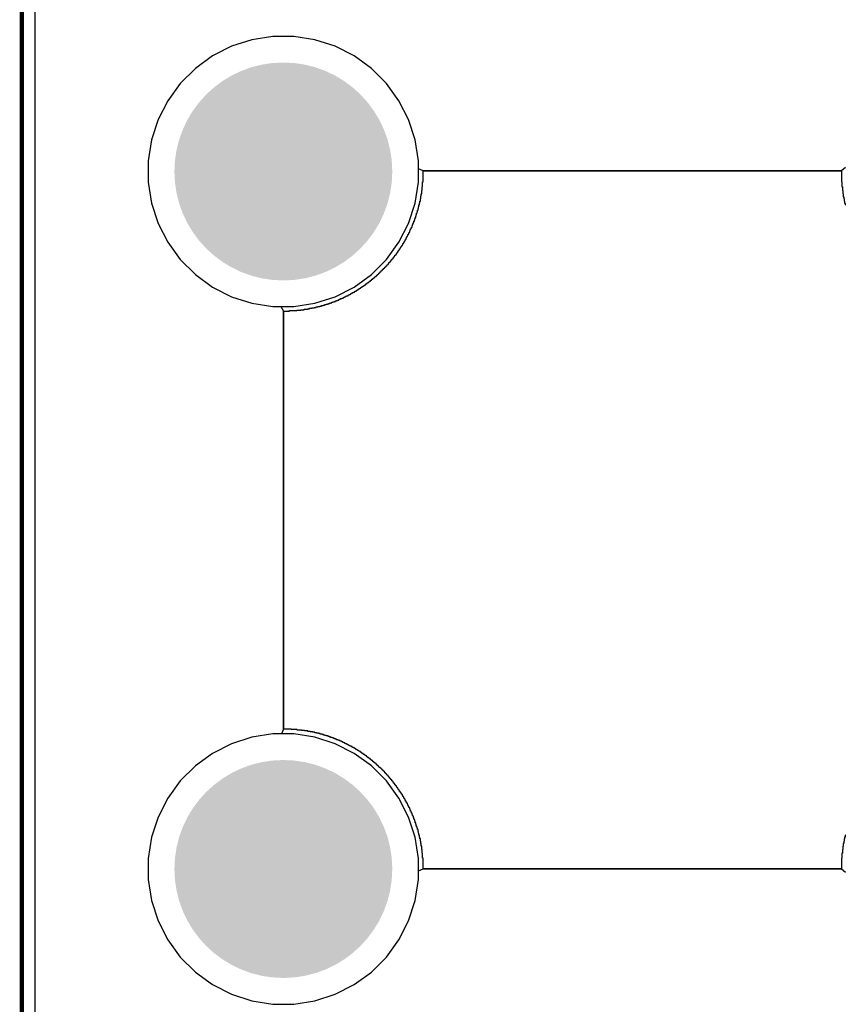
# Model space of a CAD drawing. Header units: inches. Extents: x 0 to 140, y 0 to 140.
# Tile 5 of 42: x 0 to 19, y 35 to 57. Entities that reach past the tile are written whole.
import ezdxf

# ---------------------------------------------------------------- set-up
doc = ezdxf.new("R2010")
doc.units = ezdxf.units.IN
for name, color, linetype in [('Board', 56, 'Continuous'), ('BOTTOM', 5, 'Continuous'), ('Bottom Solder', 6, 'Continuous'), ('Pad Holes', 156, 'Continuous'), ('TOP', 1, 'Continuous'), ('Top Solder', 216, 'Continuous')]:
    doc.layers.add(name, color=color, linetype=linetype)

msp = doc.modelspace()

# ---------------------------------------------------------------- hatches: boundary and pattern name
at = {"layer": 'BOTTOM'}
h = msp.add_hatch(color=5, dxfattribs=at)
edge = h.paths.add_edge_path()
edge.add_arc((6, 54), 1.5, 0, 360)
h = msp.add_hatch(color=5, dxfattribs=at)
edge = h.paths.add_edge_path()
edge.add_arc((6, 38), 1.5, 0, 360)
at = {"layer": 'Bottom Solder'}
h = msp.add_hatch(color=6, dxfattribs=at)
edge = h.paths.add_edge_path()
edge.add_arc((6, 54), 2.5, 0, 360)
h = msp.add_hatch(color=6, dxfattribs=at)
edge = h.paths.add_edge_path()
edge.add_arc((6, 38), 2.5, 0, 360)
at = {"layer": 'Pad Holes'}
h = msp.add_hatch(color=7, dxfattribs=at)
edge = h.paths.add_edge_path()
edge.add_arc((6, 54), 1.75, 0, 360)
h = msp.add_hatch(color=7, dxfattribs=at)
edge = h.paths.add_edge_path()
edge.add_arc((6, 38), 1.75, 0, 360)
at = {"layer": 'TOP'}
h = msp.add_hatch(color=1, dxfattribs=at)
edge = h.paths.add_edge_path()
edge.add_arc((6, 54), 1.5, 0, 360)
h = msp.add_hatch(color=1, dxfattribs=at)
edge = h.paths.add_edge_path()
edge.add_arc((6, 38), 1.5, 0, 360)
at = {"layer": 'Top Solder'}
h = msp.add_hatch(color=216, dxfattribs=at)
edge = h.paths.add_edge_path()
edge.add_arc((6, 54), 2.5, 0, 360)
h = msp.add_hatch(color=216, dxfattribs=at)
edge = h.paths.add_edge_path()
edge.add_arc((6, 38), 2.5, 0, 360)

# ---------------------------------------------------------------- linework, layer by layer
at = {"layer": 'Board', "const_width": 0.1}
msp.add_lwpolyline([(0, 6), (0, 115.024)], dxfattribs=at)
at = {"layer": 'BOTTOM'}
for p, q in [((0.306, 6), (0.306, 115.024)), ((5.274, 57.023), (4.81, 56.873)), ((5.756, 57.1), (5.274, 57.023)), ((6.244, 57.1), (5.756, 57.1)), ((6.726, 57.023), (6.244, 57.1)), ((7.19, 56.873), (6.726, 57.023)), ((4.81, 56.873), (4.375, 56.651)), ((7.625, 56.651), (7.19, 56.873)), ((4.375, 56.651), (3.981, 56.364)), ((8.02, 56.364), (7.625, 56.651)), ((3.981, 56.364), (3.635, 56.019)), ((8.365, 56.019), (8.02, 56.364)), ((3.635, 56.019), (3.349, 55.624)), ((8.651, 55.624), (8.365, 56.019)), ((3.349, 55.624), (3.127, 55.19)), ((8.873, 55.19), (8.651, 55.624)), ((3.127, 55.19), (2.976, 54.726)), ((9.024, 54.726), (8.873, 55.19)), ((2.976, 54.726), (2.9, 54.244)), ((9.1, 54.244), (9.024, 54.726)), ((2.9, 54.244), (2.9, 53.756)), ((9.1, 54.063), (9.1, 54.244)), ((9.207, 54.015), (9.1, 54.063)), ((9.207, 53.761), (9.207, 54.015)), ((9.207, 54.015), (18.806, 54.015)), ((9.227, 54.015), (9.207, 54.015)), ((18.773, 54.015), (9.227, 54.015)), ((18.806, 54.015), (18.773, 54.015)), ((18.9, 54.093), (18.806, 54.015)), ((18.806, 54.015), (18.806, 53.761)), ((2.9, 53.756), (2.976, 53.274)), ((9.196, 53.644), (9.196, 53.761)), ((9.196, 53.761), (9.207, 53.761)), ((18.806, 53.761), (18.816, 53.761)), ((18.816, 53.761), (18.816, 53.644)), ((9.175, 53.486), (9.175, 53.56)), ((9.175, 53.56), (9.186, 53.56)), ((9.186, 53.56), (9.186, 53.644)), ((9.186, 53.644), (9.196, 53.644)), ((18.816, 53.644), (18.827, 53.644)), ((18.827, 53.644), (18.827, 53.56)), ((18.827, 53.56), (18.837, 53.56)), ((18.837, 53.56), (18.837, 53.486)), ((9.133, 53.274), (9.133, 53.316)), ((9.133, 53.316), (9.144, 53.316)), ((9.144, 53.316), (9.144, 53.369)), ((9.144, 53.369), (9.154, 53.369)), ((9.154, 53.369), (9.154, 53.433)), ((9.154, 53.433), (9.165, 53.433)), ((9.165, 53.433), (9.165, 53.486)), ((9.165, 53.486), (9.175, 53.486)), ((18.837, 53.486), (18.848, 53.486)), ((18.848, 53.486), (18.848, 53.422)), ((18.848, 53.422), (18.859, 53.422)), ((18.859, 53.422), (18.859, 53.369)), ((18.859, 53.369), (18.869, 53.369)), ((18.869, 53.369), (18.869, 53.316)), ((18.869, 53.316), (18.88, 53.316)), ((18.88, 53.316), (18.88, 53.274)), ((2.976, 53.274), (3.127, 52.81)), ((9.08, 53.073), (9.08, 53.115)), ((9.08, 53.115), (9.091, 53.115)), ((9.091, 53.115), (9.091, 53.147)), ((9.091, 53.147), (9.101, 53.147)), ((9.101, 53.147), (9.101, 53.189)), ((9.101, 53.189), (9.112, 53.189)), ((9.112, 53.189), (9.112, 53.232)), ((9.112, 53.232), (9.122, 53.232)), ((9.122, 53.232), (9.122, 53.274)), ((9.122, 53.274), (9.133, 53.274)), ((18.88, 53.274), (18.89, 53.274)), ((18.89, 53.274), (18.89, 53.232)), ((18.89, 53.232), (18.901, 53.232)), ((8.995, 52.829), (8.995, 52.861)), ((8.995, 52.861), (9.006, 52.861)), ((9.006, 52.861), (9.006, 52.882)), ((9.006, 52.882), (9.017, 52.882)), ((9.017, 52.882), (9.017, 52.914)), ((9.017, 52.914), (9.027, 52.914)), ((9.027, 52.914), (9.027, 52.946)), ((9.027, 52.946), (9.038, 52.946)), ((9.038, 52.946), (9.038, 52.978)), ((9.038, 52.978), (9.048, 52.978)), ((9.048, 52.978), (9.048, 53.009)), ((9.048, 53.009), (9.059, 53.009)), ((9.059, 53.009), (9.059, 53.041)), ((9.059, 53.041), (9.069, 53.041)), ((9.069, 53.041), (9.069, 53.073)), ((9.069, 53.073), (9.08, 53.073)), ((3.127, 52.81), (3.349, 52.375)), ((8.9, 52.607), (8.9, 52.639)), ((8.9, 52.639), (8.911, 52.639)), ((8.911, 52.639), (8.911, 52.66)), ((8.911, 52.66), (8.921, 52.66)), ((8.921, 52.66), (8.921, 52.681)), ((8.921, 52.681), (8.932, 52.681)), ((8.932, 52.681), (8.932, 52.702)), ((8.932, 52.702), (8.942, 52.702)), ((8.942, 52.702), (8.942, 52.724)), ((8.942, 52.724), (8.953, 52.724)), ((8.953, 52.724), (8.953, 52.755)), ((8.953, 52.755), (8.964, 52.755)), ((8.964, 52.755), (8.964, 52.776)), ((8.964, 52.776), (8.974, 52.776)), ((8.974, 52.776), (8.974, 52.808)), ((8.974, 52.808), (8.985, 52.808)), ((8.985, 52.808), (8.985, 52.829)), ((8.985, 52.829), (8.995, 52.829)), ((8.784, 52.396), (8.784, 52.406)), ((8.784, 52.406), (8.794, 52.406)), ((8.794, 52.406), (8.794, 52.427)), ((8.794, 52.427), (8.805, 52.427)), ((8.805, 52.427), (8.805, 52.448)), ((8.805, 52.448), (8.815, 52.448)), ((8.815, 52.448), (8.815, 52.47)), ((8.815, 52.47), (8.826, 52.47)), ((8.826, 52.47), (8.826, 52.491)), ((8.826, 52.491), (8.837, 52.491)), ((8.837, 52.491), (8.837, 52.512)), ((8.837, 52.512), (8.847, 52.512)), ((8.847, 52.512), (8.847, 52.522)), ((8.847, 52.522), (8.858, 52.522)), ((8.858, 52.522), (8.858, 52.544)), ((8.858, 52.544), (8.868, 52.544)), ((8.868, 52.544), (8.868, 52.565)), ((8.868, 52.565), (8.879, 52.565)), ((8.879, 52.565), (8.879, 52.586)), ((8.879, 52.586), (8.89, 52.586)), ((8.89, 52.586), (8.89, 52.607)), ((8.89, 52.607), (8.9, 52.607)), ((3.349, 52.375), (3.635, 51.98)), ((8.646, 52.173), (8.646, 52.194)), ((8.646, 52.194), (8.657, 52.194)), ((8.657, 52.194), (8.657, 52.205)), ((8.657, 52.205), (8.667, 52.205)), ((8.667, 52.205), (8.667, 52.226)), ((8.667, 52.226), (8.678, 52.226)), ((8.678, 52.226), (8.678, 52.237)), ((8.678, 52.237), (8.688, 52.237)), ((8.688, 52.237), (8.688, 52.258)), ((8.688, 52.258), (8.699, 52.258)), ((8.699, 52.258), (8.699, 52.269)), ((8.699, 52.269), (8.71, 52.269)), ((8.71, 52.269), (8.71, 52.29)), ((8.71, 52.29), (8.72, 52.29)), ((8.72, 52.29), (8.72, 52.3)), ((8.72, 52.3), (8.731, 52.3)), ((8.731, 52.3), (8.731, 52.321)), ((8.731, 52.321), (8.741, 52.321)), ((8.741, 52.321), (8.741, 52.343)), ((8.741, 52.343), (8.752, 52.343)), ((8.752, 52.343), (8.752, 52.353)), ((8.752, 52.353), (8.763, 52.353)), ((8.763, 52.353), (8.763, 52.374)), ((8.763, 52.374), (8.773, 52.374)), ((8.773, 52.374), (8.773, 52.396)), ((8.773, 52.396), (8.784, 52.396)), ((3.635, 51.98), (3.981, 51.635)), ((8.466, 51.94), (8.466, 51.951)), ((8.466, 51.951), (8.477, 51.951)), ((8.477, 51.951), (8.477, 51.972)), ((8.477, 51.972), (8.487, 51.972)), ((8.487, 51.972), (8.487, 51.983)), ((8.487, 51.983), (8.498, 51.983)), ((8.498, 51.983), (8.498, 51.993)), ((8.498, 51.993), (8.509, 51.993)), ((8.509, 51.993), (8.509, 52.004)), ((8.509, 52.004), (8.519, 52.004)), ((8.519, 52.004), (8.519, 52.015)), ((8.519, 52.015), (8.53, 52.015)), ((8.53, 52.015), (8.53, 52.036)), ((8.53, 52.036), (8.54, 52.036)), ((8.54, 52.036), (8.54, 52.046)), ((8.54, 52.046), (8.551, 52.046)), ((8.551, 52.046), (8.551, 52.057)), ((8.551, 52.057), (8.561, 52.057)), ((8.561, 52.057), (8.561, 52.078)), ((8.561, 52.078), (8.572, 52.078)), ((8.572, 52.078), (8.572, 52.089)), ((8.572, 52.089), (8.583, 52.089)), ((8.583, 52.089), (8.583, 52.099)), ((8.583, 52.099), (8.593, 52.099)), ((8.593, 52.099), (8.593, 52.12)), ((8.593, 52.12), (8.604, 52.12)), ((8.604, 52.12), (8.604, 52.131)), ((8.604, 52.131), (8.614, 52.131)), ((8.614, 52.131), (8.614, 52.142)), ((8.614, 52.142), (8.625, 52.142)), ((8.625, 52.142), (8.625, 52.163)), ((8.625, 52.163), (8.636, 52.163)), ((8.636, 52.163), (8.636, 52.173)), ((8.636, 52.173), (8.646, 52.173)), ((8.255, 51.718), (8.255, 51.729)), ((8.255, 51.729), (8.265, 51.729)), ((8.265, 51.729), (8.265, 51.739)), ((8.265, 51.739), (8.276, 51.739)), ((8.276, 51.739), (8.276, 51.75)), ((8.276, 51.75), (8.286, 51.75)), ((8.286, 51.75), (8.286, 51.761)), ((8.286, 51.761), (8.297, 51.761)), ((8.297, 51.761), (8.297, 51.771)), ((8.297, 51.771), (8.308, 51.771)), ((8.308, 51.771), (8.308, 51.782)), ((8.308, 51.782), (8.318, 51.782)), ((8.318, 51.782), (8.318, 51.792)), ((8.318, 51.792), (8.329, 51.792)), ((8.329, 51.792), (8.329, 51.803)), ((8.329, 51.803), (8.339, 51.803)), ((8.339, 51.803), (8.339, 51.813)), ((8.339, 51.813), (8.35, 51.813)), ((8.35, 51.813), (8.35, 51.824)), ((8.35, 51.824), (8.36, 51.824)), ((8.36, 51.824), (8.36, 51.835)), ((8.36, 51.835), (8.371, 51.835)), ((8.371, 51.835), (8.371, 51.845)), ((8.371, 51.845), (8.382, 51.845)), ((8.382, 51.845), (8.382, 51.856)), ((8.382, 51.856), (8.392, 51.856)), ((8.392, 51.856), (8.392, 51.866)), ((8.392, 51.866), (8.403, 51.866)), ((8.403, 51.866), (8.403, 51.877)), ((8.403, 51.877), (8.413, 51.877)), ((8.413, 51.877), (8.413, 51.888)), ((8.413, 51.888), (8.424, 51.888)), ((8.424, 51.888), (8.424, 51.909)), ((8.424, 51.909), (8.435, 51.909)), ((8.435, 51.909), (8.435, 51.919)), ((8.435, 51.919), (8.445, 51.919)), ((8.445, 51.919), (8.445, 51.93)), ((8.445, 51.93), (8.456, 51.93)), ((8.456, 51.93), (8.456, 51.94)), ((8.456, 51.94), (8.466, 51.94)), ((3.981, 51.635), (4.375, 51.348)), ((8.011, 51.496), (8.011, 51.507)), ((8.011, 51.507), (8.022, 51.507)), ((8.022, 51.507), (8.022, 51.517)), ((8.022, 51.517), (8.032, 51.517)), ((8.032, 51.517), (8.032, 51.528)), ((8.032, 51.528), (8.054, 51.528)), ((8.054, 51.528), (8.054, 51.538)), ((8.054, 51.538), (8.064, 51.538)), ((8.064, 51.538), (8.064, 51.549)), ((8.064, 51.549), (8.075, 51.549)), ((8.075, 51.549), (8.075, 51.559)), ((8.075, 51.559), (8.085, 51.559)), ((8.085, 51.559), (8.085, 51.57)), ((8.085, 51.57), (8.096, 51.57)), ((8.096, 51.57), (8.096, 51.581)), ((8.096, 51.581), (8.106, 51.581)), ((8.106, 51.581), (8.106, 51.591)), ((8.106, 51.591), (8.128, 51.591)), ((8.128, 51.591), (8.128, 51.602)), ((8.128, 51.602), (8.138, 51.602)), ((8.138, 51.602), (8.138, 51.612)), ((8.138, 51.612), (8.149, 51.612)), ((8.149, 51.612), (8.149, 51.623)), ((8.149, 51.623), (8.159, 51.623)), ((8.159, 51.623), (8.159, 51.634)), ((8.159, 51.634), (8.17, 51.634)), ((8.17, 51.634), (8.17, 51.644)), ((8.17, 51.644), (8.181, 51.644)), ((8.181, 51.644), (8.181, 51.655)), ((8.181, 51.655), (8.191, 51.655)), ((8.191, 51.655), (8.191, 51.665)), ((8.191, 51.665), (8.202, 51.665)), ((8.202, 51.665), (8.202, 51.676)), ((8.202, 51.676), (8.212, 51.676)), ((8.212, 51.676), (8.212, 51.686)), ((8.212, 51.686), (8.223, 51.686)), ((8.223, 51.686), (8.223, 51.697)), ((8.223, 51.697), (8.233, 51.697)), ((8.233, 51.697), (8.233, 51.708)), ((8.233, 51.708), (8.244, 51.708)), ((8.244, 51.708), (8.244, 51.718)), ((8.244, 51.718), (8.255, 51.718)), ((4.375, 51.348), (4.81, 51.127)), ((7.683, 51.263), (7.683, 51.274)), ((7.683, 51.274), (7.694, 51.274)), ((7.694, 51.274), (7.694, 51.284)), ((7.694, 51.284), (7.715, 51.284)), ((7.715, 51.284), (7.715, 51.295)), ((7.715, 51.295), (7.725, 51.295)), ((7.725, 51.295), (7.725, 51.305)), ((7.725, 51.305), (7.747, 51.305)), ((7.747, 51.305), (7.747, 51.316)), ((7.747, 51.316), (7.757, 51.316)), ((7.757, 51.316), (7.757, 51.327)), ((7.757, 51.327), (7.778, 51.327)), ((7.778, 51.327), (7.778, 51.337)), ((7.778, 51.337), (7.789, 51.337)), ((7.789, 51.337), (7.789, 51.348)), ((7.789, 51.348), (7.81, 51.348)), ((7.81, 51.348), (7.81, 51.358)), ((7.81, 51.358), (7.821, 51.358)), ((7.821, 51.358), (7.821, 51.369)), ((7.821, 51.369), (7.842, 51.369)), ((7.842, 51.369), (7.842, 51.38)), ((7.842, 51.38), (7.852, 51.38)), ((7.852, 51.38), (7.852, 51.39)), ((7.852, 51.39), (7.874, 51.39)), ((7.874, 51.39), (7.874, 51.401)), ((7.874, 51.401), (7.884, 51.401)), ((7.884, 51.401), (7.884, 51.411)), ((7.884, 51.411), (7.895, 51.411)), ((7.895, 51.411), (7.895, 51.422)), ((7.895, 51.422), (7.916, 51.422)), ((7.916, 51.422), (7.916, 51.432)), ((7.916, 51.432), (7.927, 51.432)), ((7.927, 51.432), (7.927, 51.443)), ((7.927, 51.443), (7.937, 51.443)), ((7.937, 51.443), (7.937, 51.454)), ((7.937, 51.454), (7.958, 51.454)), ((7.958, 51.454), (7.958, 51.464)), ((7.958, 51.464), (7.969, 51.464)), ((7.969, 51.464), (7.969, 51.475)), ((7.969, 51.475), (7.979, 51.475)), ((7.979, 51.475), (7.979, 51.485)), ((7.979, 51.485), (8.001, 51.485)), ((8.001, 51.485), (8.001, 51.496)), ((8.001, 51.496), (8.011, 51.496)), ((4.81, 51.127), (5.274, 50.976)), ((7.239, 51.041), (7.239, 51.051)), ((7.239, 51.051), (7.27, 51.051)), ((7.27, 51.051), (7.27, 51.062)), ((7.27, 51.062), (7.292, 51.062)), ((7.292, 51.062), (7.292, 51.073)), ((7.292, 51.073), (7.313, 51.073)), ((7.313, 51.073), (7.313, 51.083)), ((7.313, 51.083), (7.344, 51.083)), ((7.344, 51.083), (7.344, 51.094)), ((7.344, 51.094), (7.366, 51.094)), ((7.366, 51.094), (7.366, 51.104)), ((7.366, 51.104), (7.387, 51.104)), ((7.387, 51.104), (7.387, 51.115)), ((7.387, 51.115), (7.408, 51.115)), ((7.408, 51.115), (7.408, 51.126)), ((7.408, 51.126), (7.429, 51.126)), ((7.429, 51.126), (7.429, 51.136)), ((7.429, 51.136), (7.45, 51.136)), ((7.45, 51.136), (7.45, 51.147)), ((7.45, 51.147), (7.471, 51.147)), ((7.471, 51.147), (7.471, 51.157)), ((7.471, 51.157), (7.493, 51.157)), ((7.493, 51.157), (7.493, 51.168)), ((7.493, 51.168), (7.514, 51.168)), ((7.514, 51.168), (7.514, 51.178)), ((7.514, 51.178), (7.535, 51.178)), ((7.535, 51.178), (7.535, 51.189)), ((7.535, 51.189), (7.546, 51.189)), ((7.546, 51.189), (7.546, 51.2)), ((7.546, 51.2), (7.567, 51.2)), ((7.567, 51.2), (7.567, 51.21)), ((7.567, 51.21), (7.588, 51.21)), ((7.588, 51.21), (7.588, 51.221)), ((7.588, 51.221), (7.609, 51.221)), ((7.609, 51.221), (7.609, 51.231)), ((7.609, 51.231), (7.63, 51.231)), ((7.63, 51.231), (7.63, 51.242)), ((7.63, 51.242), (7.641, 51.242)), ((7.641, 51.242), (7.641, 51.253)), ((7.641, 51.253), (7.662, 51.253)), ((7.662, 51.253), (7.662, 51.263)), ((7.662, 51.263), (7.683, 51.263)), ((5.274, 50.976), (5.756, 50.9)), ((5.756, 50.9), (5.941, 50.9)), ((5.941, 50.9), (6, 50.797)), ((6.403, 50.819), (6.403, 50.829)), ((6.403, 50.829), (6.477, 50.829)), ((6.477, 50.829), (6.477, 50.84)), ((6.477, 50.84), (6.551, 50.84)), ((6.551, 50.84), (6.551, 50.85)), ((6.551, 50.85), (6.604, 50.85)), ((6.604, 50.85), (6.604, 50.861)), ((6.604, 50.861), (6.657, 50.861)), ((6.657, 50.861), (6.657, 50.872)), ((6.657, 50.872), (6.71, 50.872)), ((6.71, 50.872), (6.71, 50.882)), ((6.71, 50.882), (6.752, 50.882)), ((6.752, 50.882), (6.752, 50.893)), ((6.752, 50.893), (6.794, 50.893)), ((6.794, 50.893), (6.794, 50.903)), ((6.794, 50.903), (6.836, 50.903)), ((6.836, 50.903), (6.836, 50.914)), ((6.836, 50.914), (6.879, 50.914)), ((6.879, 50.914), (6.879, 50.924)), ((6.879, 50.924), (6.911, 50.924)), ((6.911, 50.924), (6.911, 50.935)), ((6.911, 50.935), (6.953, 50.935)), ((6.953, 50.935), (6.953, 50.946)), ((6.953, 50.946), (6.985, 50.946)), ((6.985, 50.946), (6.985, 50.956)), ((6.985, 50.956), (7.016, 50.956)), ((7.016, 50.956), (7.016, 50.967)), ((7.016, 50.967), (7.048, 50.967)), ((7.048, 50.967), (7.048, 50.977)), ((7.048, 50.977), (7.08, 50.977)), ((7.08, 50.977), (7.08, 50.988)), ((7.08, 50.988), (7.112, 50.988)), ((7.112, 50.988), (7.112, 50.999)), ((7.112, 50.999), (7.133, 50.999)), ((7.133, 50.999), (7.133, 51.009)), ((7.133, 51.009), (7.165, 51.009)), ((7.165, 51.009), (7.165, 51.02)), ((7.165, 51.02), (7.196, 51.02)), ((7.196, 51.02), (7.196, 51.03)), ((7.196, 51.03), (7.217, 51.03)), ((7.217, 51.03), (7.217, 51.041)), ((7.217, 51.041), (7.239, 51.041)), ((6, 41.209), (6, 50.797)), ((6, 50.797), (6.138, 50.797)), ((6, 50.797), (6, 50.773)), ((6, 50.773), (6, 41.227)), ((6.138, 50.797), (6.138, 50.808)), ((6.138, 50.808), (6.307, 50.808)), ((6.307, 50.808), (6.307, 50.819)), ((6.307, 50.819), (6.403, 50.819)), ((6, 41.209), (5.959, 41.1)), ((6, 41.227), (6, 41.209)), ((6.18, 41.209), (6, 41.209)), ((6.18, 41.199), (6.18, 41.209)), ((6.318, 41.199), (6.18, 41.199)), ((6.318, 41.188), (6.318, 41.199)), ((6.413, 41.188), (6.318, 41.188)), ((6.413, 41.178), (6.413, 41.188)), ((6.487, 41.178), (6.413, 41.178)), ((6.487, 41.167), (6.487, 41.178)), ((6.561, 41.167), (6.487, 41.167)), ((6.561, 41.157), (6.561, 41.167)), ((6.614, 41.157), (6.561, 41.157)), ((6.614, 41.146), (6.614, 41.157)), ((6.667, 41.146), (6.614, 41.146)), ((6.667, 41.135), (6.667, 41.146)), ((6.72, 41.135), (6.667, 41.135)), ((6.72, 41.125), (6.72, 41.135)), ((6.762, 41.125), (6.72, 41.125)), ((6.762, 41.114), (6.762, 41.125)), ((6.805, 41.114), (6.762, 41.114)), ((6.805, 41.104), (6.805, 41.114)), ((5.274, 41.023), (4.81, 40.873)), ((5.756, 41.1), (5.274, 41.023)), ((5.959, 41.1), (5.756, 41.1)), ((6.847, 41.104), (6.805, 41.104)), ((6.847, 41.093), (6.847, 41.104)), ((6.889, 41.093), (6.847, 41.093)), ((6.889, 41.082), (6.889, 41.093)), ((6.921, 41.082), (6.889, 41.082)), ((6.921, 41.072), (6.921, 41.082)), ((6.953, 41.072), (6.921, 41.072)), ((6.953, 41.061), (6.953, 41.072)), ((6.985, 41.061), (6.953, 41.061)), ((6.985, 41.051), (6.985, 41.061)), ((7.027, 41.051), (6.985, 41.051)), ((7.027, 41.04), (7.027, 41.051)), ((7.048, 41.04), (7.027, 41.04)), ((7.048, 41.03), (7.048, 41.04)), ((7.08, 41.03), (7.048, 41.03)), ((7.08, 41.019), (7.08, 41.03)), ((7.112, 41.019), (7.08, 41.019)), ((7.112, 41.008), (7.112, 41.019)), ((7.143, 41.008), (7.112, 41.008)), ((7.143, 40.998), (7.143, 41.008)), ((7.165, 40.998), (7.143, 40.998)), ((7.165, 40.987), (7.165, 40.998)), ((7.196, 40.987), (7.165, 40.987)), ((7.196, 40.977), (7.196, 40.987)), ((7.217, 40.977), (7.196, 40.977)), ((7.217, 40.966), (7.217, 40.977)), ((7.249, 40.966), (7.217, 40.966)), ((7.249, 40.955), (7.249, 40.966)), ((7.27, 40.955), (7.249, 40.955)), ((7.27, 40.945), (7.27, 40.955)), ((7.302, 40.945), (7.27, 40.945)), ((7.302, 40.934), (7.302, 40.945)), ((7.323, 40.934), (7.302, 40.934)), ((7.323, 40.924), (7.323, 40.934)), ((7.344, 40.924), (7.323, 40.924)), ((7.344, 40.913), (7.344, 40.924)), ((7.366, 40.913), (7.344, 40.913)), ((7.366, 40.903), (7.366, 40.913)), ((7.387, 40.903), (7.366, 40.903)), ((7.387, 40.892), (7.387, 40.903)), ((7.408, 40.892), (7.387, 40.892)), ((7.408, 40.881), (7.408, 40.892)), ((7.429, 40.881), (7.408, 40.881)), ((7.429, 40.871), (7.429, 40.881)), ((4.81, 40.873), (4.375, 40.651)), ((7.45, 40.871), (7.429, 40.871)), ((7.45, 40.86), (7.45, 40.871)), ((7.471, 40.86), (7.45, 40.86)), ((7.471, 40.85), (7.471, 40.86)), ((7.493, 40.85), (7.471, 40.85)), ((7.493, 40.839), (7.493, 40.85)), ((7.514, 40.839), (7.493, 40.839)), ((7.514, 40.828), (7.514, 40.839)), ((7.535, 40.828), (7.514, 40.828)), ((7.535, 40.818), (7.535, 40.828)), ((7.556, 40.818), (7.535, 40.818)), ((7.556, 40.807), (7.556, 40.818)), ((7.577, 40.807), (7.556, 40.807)), ((7.577, 40.797), (7.577, 40.807)), ((7.588, 40.797), (7.577, 40.797)), ((7.588, 40.786), (7.588, 40.797)), ((7.609, 40.786), (7.588, 40.786)), ((7.609, 40.776), (7.609, 40.786)), ((7.63, 40.776), (7.609, 40.776)), ((7.63, 40.765), (7.63, 40.776)), ((7.651, 40.765), (7.63, 40.765)), ((7.651, 40.754), (7.651, 40.765)), ((7.662, 40.754), (7.651, 40.754)), ((7.662, 40.744), (7.662, 40.754)), ((7.683, 40.744), (7.662, 40.744)), ((7.683, 40.733), (7.683, 40.744)), ((7.694, 40.733), (7.683, 40.733)), ((7.694, 40.723), (7.694, 40.733)), ((7.715, 40.723), (7.694, 40.723)), ((7.715, 40.712), (7.715, 40.723)), ((7.736, 40.712), (7.715, 40.712)), ((7.736, 40.701), (7.736, 40.712)), ((7.747, 40.701), (7.736, 40.701)), ((7.747, 40.691), (7.747, 40.701)), ((7.768, 40.691), (7.747, 40.691)), ((7.768, 40.68), (7.768, 40.691)), ((7.778, 40.68), (7.768, 40.68)), ((7.778, 40.67), (7.778, 40.68)), ((7.8, 40.67), (7.778, 40.67)), ((7.8, 40.659), (7.8, 40.67)), ((7.81, 40.659), (7.8, 40.659)), ((7.81, 40.649), (7.81, 40.659)), ((4.375, 40.651), (3.981, 40.364)), ((7.831, 40.649), (7.81, 40.649)), ((7.831, 40.638), (7.831, 40.649)), ((7.842, 40.638), (7.831, 40.638)), ((7.842, 40.627), (7.842, 40.638)), ((7.863, 40.627), (7.842, 40.627)), ((7.863, 40.617), (7.863, 40.627)), ((7.874, 40.617), (7.863, 40.617)), ((7.874, 40.606), (7.874, 40.617)), ((7.884, 40.606), (7.874, 40.606)), ((7.884, 40.596), (7.884, 40.606)), ((7.905, 40.596), (7.884, 40.596)), ((7.905, 40.585), (7.905, 40.596)), ((7.916, 40.585), (7.905, 40.585)), ((7.916, 40.575), (7.916, 40.585)), ((7.927, 40.575), (7.916, 40.575)), ((7.927, 40.564), (7.927, 40.575)), ((7.948, 40.564), (7.927, 40.564)), ((7.948, 40.553), (7.948, 40.564)), ((7.958, 40.553), (7.948, 40.553)), ((7.958, 40.543), (7.958, 40.553)), ((7.969, 40.543), (7.958, 40.543)), ((7.969, 40.532), (7.969, 40.543)), ((7.99, 40.532), (7.969, 40.532)), ((7.99, 40.522), (7.99, 40.532)), ((8.001, 40.522), (7.99, 40.522)), ((8.001, 40.511), (8.001, 40.522)), ((8.011, 40.511), (8.001, 40.511)), ((8.011, 40.5), (8.011, 40.511)), ((8.022, 40.5), (8.011, 40.5)), ((8.022, 40.49), (8.022, 40.5)), ((8.043, 40.49), (8.022, 40.49)), ((8.043, 40.479), (8.043, 40.49)), ((8.054, 40.479), (8.043, 40.479)), ((8.054, 40.469), (8.054, 40.479)), ((8.064, 40.469), (8.054, 40.469)), ((8.064, 40.458), (8.064, 40.469)), ((8.075, 40.458), (8.064, 40.458)), ((8.075, 40.448), (8.075, 40.458)), ((8.085, 40.448), (8.075, 40.448)), ((8.085, 40.437), (8.085, 40.448)), ((8.096, 40.437), (8.085, 40.437)), ((8.096, 40.426), (8.096, 40.437)), ((3.981, 40.364), (3.635, 40.019)), ((8.117, 40.426), (8.096, 40.426)), ((8.117, 40.416), (8.117, 40.426)), ((8.128, 40.416), (8.117, 40.416)), ((8.128, 40.405), (8.128, 40.416)), ((8.138, 40.405), (8.128, 40.405)), ((8.138, 40.395), (8.138, 40.405)), ((8.149, 40.395), (8.138, 40.395)), ((8.149, 40.384), (8.149, 40.395)), ((8.159, 40.384), (8.149, 40.384)), ((8.159, 40.373), (8.159, 40.384)), ((8.17, 40.373), (8.159, 40.373)), ((8.17, 40.363), (8.17, 40.373)), ((8.181, 40.363), (8.17, 40.363)), ((8.181, 40.352), (8.181, 40.363)), ((8.191, 40.352), (8.181, 40.352)), ((8.191, 40.342), (8.191, 40.352)), ((8.202, 40.342), (8.191, 40.342)), ((8.202, 40.331), (8.202, 40.342)), ((8.223, 40.331), (8.202, 40.331)), ((8.223, 40.321), (8.223, 40.331)), ((8.233, 40.321), (8.223, 40.321)), ((8.233, 40.31), (8.233, 40.321)), ((8.244, 40.31), (8.233, 40.31)), ((8.244, 40.299), (8.244, 40.31)), ((8.255, 40.299), (8.244, 40.299)), ((8.255, 40.289), (8.255, 40.299)), ((8.265, 40.289), (8.255, 40.289)), ((8.265, 40.278), (8.265, 40.289)), ((8.276, 40.278), (8.265, 40.278)), ((8.276, 40.268), (8.276, 40.278)), ((8.286, 40.268), (8.276, 40.268)), ((8.286, 40.257), (8.286, 40.268)), ((8.297, 40.257), (8.286, 40.257)), ((8.297, 40.246), (8.297, 40.257)), ((8.308, 40.246), (8.297, 40.246)), ((8.308, 40.236), (8.308, 40.246)), ((8.318, 40.236), (8.308, 40.236)), ((8.318, 40.225), (8.318, 40.236)), ((8.329, 40.225), (8.318, 40.225)), ((8.329, 40.204), (8.329, 40.225)), ((8.339, 40.204), (8.329, 40.204)), ((8.339, 40.194), (8.339, 40.204)), ((3.635, 40.019), (3.349, 39.624)), ((8.35, 40.194), (8.339, 40.194)), ((8.35, 40.183), (8.35, 40.194)), ((8.36, 40.183), (8.35, 40.183)), ((8.36, 40.172), (8.36, 40.183)), ((8.371, 40.172), (8.36, 40.172)), ((8.371, 40.162), (8.371, 40.172)), ((8.382, 40.162), (8.371, 40.162)), ((8.382, 40.151), (8.382, 40.162)), ((8.392, 40.151), (8.382, 40.151)), ((8.392, 40.141), (8.392, 40.151)), ((8.403, 40.141), (8.392, 40.141)), ((8.403, 40.13), (8.403, 40.141)), ((8.413, 40.13), (8.403, 40.13)), ((8.413, 40.119), (8.413, 40.13)), ((8.424, 40.119), (8.413, 40.119)), ((8.424, 40.109), (8.424, 40.119)), ((8.435, 40.109), (8.424, 40.109)), ((8.435, 40.088), (8.435, 40.109)), ((8.445, 40.088), (8.435, 40.088)), ((8.445, 40.077), (8.445, 40.088)), ((8.456, 40.077), (8.445, 40.077)), ((8.456, 40.067), (8.456, 40.077)), ((8.466, 40.067), (8.456, 40.067)), ((8.466, 40.056), (8.466, 40.067)), ((8.477, 40.056), (8.466, 40.056)), ((8.477, 40.045), (8.477, 40.056)), ((8.487, 40.045), (8.477, 40.045)), ((8.487, 40.024), (8.487, 40.045)), ((8.498, 40.024), (8.487, 40.024)), ((8.498, 40.014), (8.498, 40.024)), ((8.509, 40.014), (8.498, 40.014)), ((8.509, 40.003), (8.509, 40.014)), ((8.519, 40.003), (8.509, 40.003)), ((8.519, 39.992), (8.519, 40.003)), ((8.53, 39.992), (8.519, 39.992)), ((8.53, 39.971), (8.53, 39.992)), ((8.54, 39.971), (8.53, 39.971)), ((8.54, 39.961), (8.54, 39.971)), ((8.551, 39.961), (8.54, 39.961)), ((8.551, 39.95), (8.551, 39.961)), ((8.561, 39.95), (8.551, 39.95)), ((8.561, 39.929), (8.561, 39.95)), ((8.572, 39.929), (8.561, 39.929)), ((8.572, 39.918), (8.572, 39.929)), ((8.583, 39.918), (8.572, 39.918)), ((8.583, 39.908), (8.583, 39.918)), ((8.593, 39.908), (8.583, 39.908)), ((8.593, 39.887), (8.593, 39.908)), ((8.604, 39.887), (8.593, 39.887)), ((8.604, 39.876), (8.604, 39.887)), ((8.614, 39.876), (8.604, 39.876)), ((8.614, 39.865), (8.614, 39.876)), ((8.625, 39.865), (8.614, 39.865)), ((8.625, 39.844), (8.625, 39.865)), ((8.636, 39.844), (8.625, 39.844)), ((8.636, 39.834), (8.636, 39.844)), ((8.646, 39.834), (8.636, 39.834)), ((8.646, 39.813), (8.646, 39.834)), ((8.657, 39.813), (8.646, 39.813)), ((8.657, 39.802), (8.657, 39.813)), ((8.667, 39.802), (8.657, 39.802)), ((8.667, 39.781), (8.667, 39.802)), ((8.678, 39.781), (8.667, 39.781)), ((8.678, 39.77), (8.678, 39.781)), ((8.688, 39.77), (8.678, 39.77)), ((8.688, 39.749), (8.688, 39.77)), ((3.349, 39.624), (3.127, 39.19)), ((8.699, 39.749), (8.688, 39.749)), ((8.699, 39.738), (8.699, 39.749)), ((8.71, 39.738), (8.699, 39.738)), ((8.71, 39.717), (8.71, 39.738)), ((8.72, 39.717), (8.71, 39.717)), ((8.72, 39.707), (8.72, 39.717)), ((8.731, 39.707), (8.72, 39.707)), ((8.731, 39.686), (8.731, 39.707)), ((8.741, 39.686), (8.731, 39.686)), ((8.741, 39.664), (8.741, 39.686)), ((8.752, 39.664), (8.741, 39.664)), ((8.752, 39.654), (8.752, 39.664)), ((8.763, 39.654), (8.752, 39.654)), ((8.763, 39.633), (8.763, 39.654)), ((8.773, 39.633), (8.763, 39.633)), ((8.773, 39.611), (8.773, 39.633)), ((8.784, 39.611), (8.773, 39.611)), ((8.784, 39.601), (8.784, 39.611)), ((8.794, 39.601), (8.784, 39.601)), ((8.794, 39.58), (8.794, 39.601)), ((8.805, 39.58), (8.794, 39.58)), ((8.805, 39.559), (8.805, 39.58)), ((8.815, 39.559), (8.805, 39.559)), ((8.815, 39.537), (8.815, 39.559)), ((8.826, 39.537), (8.815, 39.537)), ((8.826, 39.516), (8.826, 39.537)), ((8.837, 39.516), (8.826, 39.516)), ((8.837, 39.506), (8.837, 39.516)), ((8.847, 39.506), (8.837, 39.506)), ((8.847, 39.484), (8.847, 39.506)), ((8.858, 39.484), (8.847, 39.484)), ((8.858, 39.463), (8.858, 39.484)), ((8.868, 39.463), (8.858, 39.463)), ((8.868, 39.442), (8.868, 39.463)), ((8.879, 39.442), (8.868, 39.442)), ((8.879, 39.421), (8.879, 39.442)), ((8.89, 39.421), (8.879, 39.421)), ((8.89, 39.4), (8.89, 39.421)), ((8.9, 39.4), (8.89, 39.4)), ((8.9, 39.379), (8.9, 39.4)), ((8.911, 39.379), (8.9, 39.379)), ((8.911, 39.347), (8.911, 39.379)), ((8.921, 39.347), (8.911, 39.347)), ((8.921, 39.326), (8.921, 39.347)), ((8.932, 39.326), (8.921, 39.326)), ((8.932, 39.305), (8.932, 39.326)), ((8.942, 39.305), (8.932, 39.305)), ((8.942, 39.283), (8.942, 39.305)), ((3.127, 39.19), (2.976, 38.726)), ((8.953, 39.283), (8.942, 39.283)), ((8.953, 39.252), (8.953, 39.283)), ((8.964, 39.252), (8.953, 39.252)), ((8.964, 39.23), (8.964, 39.252)), ((8.974, 39.23), (8.964, 39.23)), ((8.974, 39.209), (8.974, 39.23)), ((8.985, 39.209), (8.974, 39.209)), ((8.985, 39.178), (8.985, 39.209)), ((8.995, 39.178), (8.985, 39.178)), ((8.995, 39.146), (8.995, 39.178)), ((9.006, 39.146), (8.995, 39.146)), ((9.006, 39.125), (9.006, 39.146)), ((9.017, 39.125), (9.006, 39.125)), ((9.017, 39.093), (9.017, 39.125)), ((9.027, 39.093), (9.017, 39.093)), ((9.027, 39.061), (9.027, 39.093)), ((9.038, 39.061), (9.027, 39.061)), ((9.038, 39.029), (9.038, 39.061)), ((9.048, 39.029), (9.038, 39.029)), ((9.048, 38.998), (9.048, 39.029)), ((9.059, 38.998), (9.048, 38.998)), ((9.059, 38.966), (9.059, 38.998)), ((9.069, 38.966), (9.059, 38.966)), ((9.069, 38.934), (9.069, 38.966)), ((9.08, 38.934), (9.069, 38.934)), ((9.08, 38.902), (9.08, 38.934)), ((9.091, 38.902), (9.08, 38.902)), ((9.091, 38.86), (9.091, 38.902)), ((9.101, 38.86), (9.091, 38.86)), ((9.101, 38.818), (9.101, 38.86)), ((2.976, 38.726), (2.9, 38.244)), ((9.112, 38.818), (9.101, 38.818)), ((9.112, 38.775), (9.112, 38.818)), ((9.122, 38.775), (9.112, 38.775)), ((9.122, 38.733), (9.122, 38.775)), ((9.133, 38.733), (9.122, 38.733)), ((9.133, 38.691), (9.133, 38.733)), ((9.144, 38.691), (9.133, 38.691)), ((9.144, 38.638), (9.144, 38.691)), ((9.154, 38.638), (9.144, 38.638)), ((9.154, 38.585), (9.154, 38.638)), ((18.869, 38.638), (18.859, 38.638)), ((18.859, 38.638), (18.859, 38.585)), ((18.88, 38.691), (18.869, 38.691)), ((18.869, 38.691), (18.869, 38.638)), ((18.89, 38.733), (18.88, 38.733)), ((18.88, 38.733), (18.88, 38.691)), ((18.901, 38.775), (18.89, 38.775)), ((18.89, 38.775), (18.89, 38.733)), ((9.165, 38.585), (9.154, 38.585)), ((9.165, 38.521), (9.165, 38.585)), ((9.175, 38.521), (9.165, 38.521)), ((9.175, 38.447), (9.175, 38.521)), ((9.186, 38.447), (9.175, 38.447)), ((9.186, 38.363), (9.186, 38.447)), ((18.837, 38.447), (18.827, 38.447)), ((18.827, 38.447), (18.827, 38.363)), ((18.848, 38.521), (18.837, 38.521)), ((18.837, 38.521), (18.837, 38.447)), ((18.859, 38.585), (18.848, 38.585)), ((18.848, 38.585), (18.848, 38.521)), ((2.9, 38.244), (2.9, 37.756)), ((9.196, 38.363), (9.186, 38.363)), ((9.196, 38.246), (9.196, 38.363)), ((9.207, 38.246), (9.196, 38.246)), ((9.207, 38.003), (9.207, 38.246)), ((18.816, 38.246), (18.806, 38.246)), ((18.806, 38.246), (18.806, 38.003)), ((18.827, 38.363), (18.816, 38.363)), ((18.816, 38.363), (18.816, 38.246)), ((9.1, 37.955), (9.207, 38.003)), ((9.1, 37.756), (9.1, 37.955)), ((18.806, 38.003), (9.207, 38.003)), ((9.207, 38.003), (9.227, 38.003)), ((9.227, 38.003), (18.773, 38.003)), ((18.773, 38.003), (18.806, 38.003)), ((18.806, 38.003), (18.9, 37.924)), ((2.9, 37.756), (2.976, 37.274)), ((9.024, 37.274), (9.1, 37.756)), ((2.976, 37.274), (3.127, 36.81)), ((8.873, 36.81), (9.024, 37.274)), ((3.127, 36.81), (3.349, 36.375)), ((8.651, 36.375), (8.873, 36.81)), ((3.349, 36.375), (3.635, 35.98)), ((8.365, 35.98), (8.651, 36.375)), ((3.635, 35.98), (3.981, 35.635)), ((8.02, 35.635), (8.365, 35.98)), ((3.981, 35.635), (4.375, 35.348)), ((7.625, 35.348), (8.02, 35.635)), ((4.375, 35.348), (4.81, 35.127)), ((7.19, 35.127), (7.625, 35.348)), ((4.81, 35.127), (5.274, 34.976)), ((6.726, 34.976), (7.19, 35.127)), ((5.274, 34.976), (5.756, 34.9)), ((5.756, 34.9), (6.244, 34.9)), ((6.244, 34.9), (6.726, 34.976))]:
    msp.add_line(p, q, dxfattribs=at)
at = {"layer": 'TOP'}
for p, q in [((0.306, 6), (0.306, 115.024)), ((5.274, 57.023), (4.81, 56.873)), ((5.756, 57.1), (5.274, 57.023)), ((6.244, 57.1), (5.756, 57.1)), ((6.726, 57.023), (6.244, 57.1)), ((7.19, 56.873), (6.726, 57.023)), ((4.81, 56.873), (4.375, 56.651)), ((7.625, 56.651), (7.19, 56.873)), ((4.375, 56.651), (3.981, 56.364)), ((8.02, 56.364), (7.625, 56.651)), ((3.981, 56.364), (3.635, 56.019)), ((8.365, 56.019), (8.02, 56.364)), ((3.635, 56.019), (3.349, 55.624)), ((8.651, 55.624), (8.365, 56.019)), ((3.349, 55.624), (3.127, 55.19)), ((8.873, 55.19), (8.651, 55.624)), ((3.127, 55.19), (2.976, 54.726)), ((9.024, 54.726), (8.873, 55.19)), ((2.976, 54.726), (2.9, 54.244)), ((9.1, 54.244), (9.024, 54.726)), ((2.9, 54.244), (2.9, 53.756)), ((9.1, 53.756), (9.1, 54.244)), ((2.9, 53.756), (2.976, 53.274)), ((9.024, 53.274), (9.1, 53.756)), ((2.976, 53.274), (3.127, 52.81)), ((8.873, 52.81), (9.024, 53.274)), ((3.127, 52.81), (3.349, 52.375)), ((8.651, 52.375), (8.873, 52.81)), ((3.349, 52.375), (3.635, 51.98)), ((8.365, 51.98), (8.651, 52.375)), ((3.635, 51.98), (3.981, 51.635)), ((8.02, 51.635), (8.365, 51.98)), ((3.981, 51.635), (4.375, 51.348)), ((7.625, 51.348), (8.02, 51.635)), ((4.375, 51.348), (4.81, 51.127)), ((7.19, 51.127), (7.625, 51.348)), ((4.81, 51.127), (5.274, 50.976)), ((6.726, 50.976), (7.19, 51.127)), ((5.274, 50.976), (5.756, 50.9)), ((5.756, 50.9), (6.244, 50.9)), ((6.244, 50.9), (6.726, 50.976)), ((5.274, 41.023), (4.81, 40.873)), ((5.756, 41.1), (5.274, 41.023)), ((6.244, 41.1), (5.756, 41.1)), ((6.726, 41.023), (6.244, 41.1)), ((7.19, 40.873), (6.726, 41.023)), ((4.81, 40.873), (4.375, 40.651)), ((7.625, 40.651), (7.19, 40.873)), ((4.375, 40.651), (3.981, 40.364)), ((8.02, 40.364), (7.625, 40.651)), ((3.981, 40.364), (3.635, 40.019)), ((8.365, 40.019), (8.02, 40.364)), ((3.635, 40.019), (3.349, 39.624)), ((8.651, 39.624), (8.365, 40.019)), ((3.349, 39.624), (3.127, 39.19)), ((8.873, 39.19), (8.651, 39.624)), ((3.127, 39.19), (2.976, 38.726)), ((9.024, 38.726), (8.873, 39.19)), ((2.976, 38.726), (2.9, 38.244)), ((9.1, 38.244), (9.024, 38.726)), ((2.9, 38.244), (2.9, 37.756)), ((9.1, 37.756), (9.1, 38.244)), ((2.9, 37.756), (2.976, 37.274)), ((9.024, 37.274), (9.1, 37.756)), ((2.976, 37.274), (3.127, 36.81)), ((8.873, 36.81), (9.024, 37.274)), ((3.127, 36.81), (3.349, 36.375)), ((8.651, 36.375), (8.873, 36.81)), ((3.349, 36.375), (3.635, 35.98)), ((8.365, 35.98), (8.651, 36.375)), ((3.635, 35.98), (3.981, 35.635)), ((8.02, 35.635), (8.365, 35.98)), ((3.981, 35.635), (4.375, 35.348)), ((7.625, 35.348), (8.02, 35.635)), ((4.375, 35.348), (4.81, 35.127)), ((7.19, 35.127), (7.625, 35.348)), ((4.81, 35.127), (5.274, 34.976)), ((6.726, 34.976), (7.19, 35.127)), ((5.274, 34.976), (5.756, 34.9)), ((5.756, 34.9), (6.244, 34.9)), ((6.244, 34.9), (6.726, 34.976))]:
    msp.add_line(p, q, dxfattribs=at)

doc.saveas('drawing.dxf')
